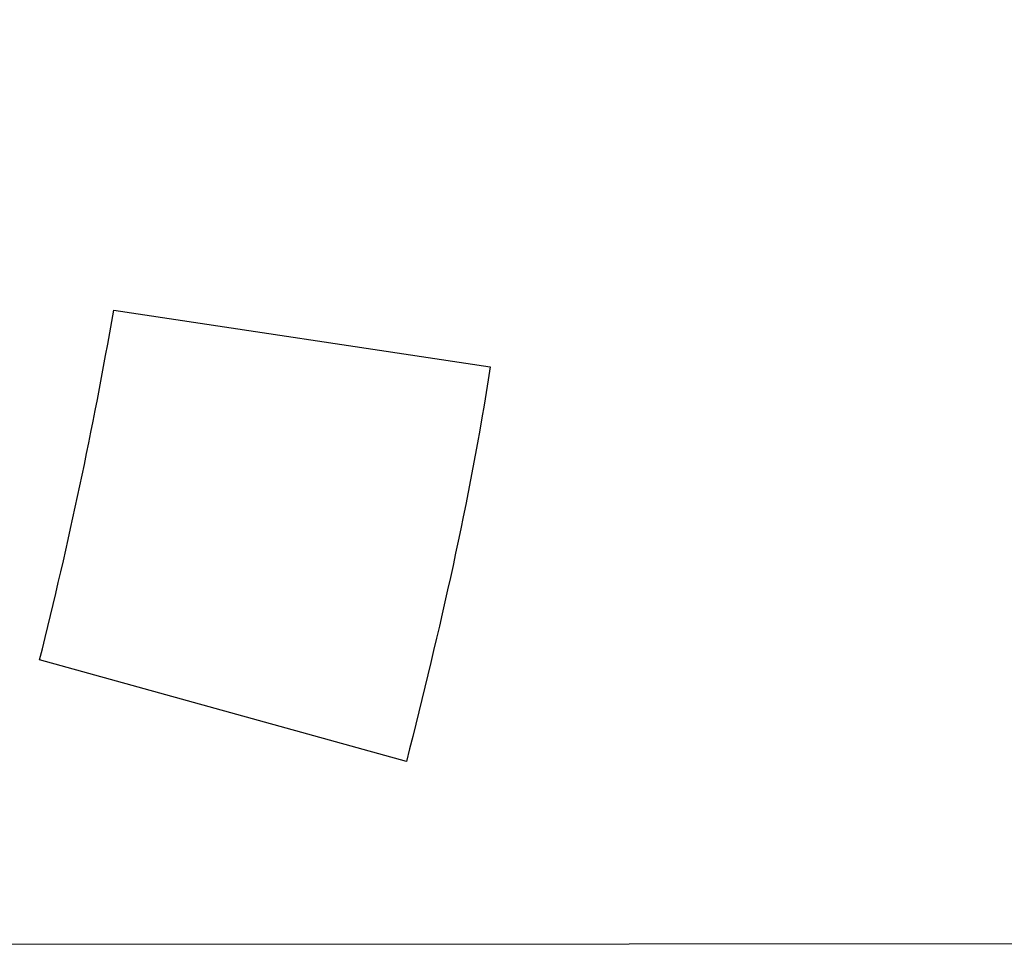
# Model space of a CAD drawing. Header units: millimetres. Extents: x 7146 to 9108, y -1574 to -663.
# Tile 46 of 256: x 7258.147 to 7259.15, y -1215.369 to -1214.426. Entities that reach past the tile are written whole.
import ezdxf

# ---------------------------------------------------------------- set-up
doc = ezdxf.new("R2010")
doc.units = ezdxf.units.MM
doc.header["$LTSCALE"] = 3

msp = doc.modelspace()

# ---------------------------------------------------------------- linework, layer by layer
at = {"linetype": 'Continuous', "lineweight": 30}
for points, knots in [([(7255.6699, -1213.6317), (7255.6973, -1213.4457), (7255.7377, -1213.2688), (7255.7895, -1213.1036), (7255.7895, -1213.1036), (7255.7895, -1213.1036), (7254.2598, -1213.1035), (7254.2598, -1213.1035), (7254.2598, -1213.1035), (7254.2598, -1213.1035), (7254.2598, -1215.3694), (7254.2598, -1215.3694), (7254.2598, -1215.3694), (7254.2598, -1215.3694), (7259.8948, -1215.3679), (7259.8948, -1215.3679), (7259.8948, -1215.3679), (7259.8948, -1215.3679), (7259.8948, -1213.1039), (7259.8948, -1213.1039), (7259.8948, -1213.1039), (7259.8948, -1213.1039), (7256.115, -1213.1036), (7256.115, -1213.1036), (7256.115, -1213.1036), (7256.058, -1213.2659), (7256.0133, -1213.443), (7255.9831, -1213.6317), (7255.9831, -1213.6317), (7255.9831, -1213.6317), (7256.1709, -1213.6317), (7256.1709, -1213.6317), (7256.1709, -1213.6317), (7256.1709, -1213.6317), (7256.4141, -1213.6317), (7256.4141, -1213.6317), (7256.4141, -1213.6317), (7256.4141, -1213.6317), (7256.3109, -1213.8524), (7256.3109, -1213.8524), (7256.3109, -1213.8524), (7256.3109, -1213.8524), (7255.9477, -1214.6295), (7255.9477, -1214.6295), (7255.9477, -1214.6295), (7255.9477, -1214.6295), (7255.8092, -1214.9256), (7255.8092, -1214.9256), (7255.8092, -1214.9256), (7255.8092, -1214.9256), (7255.6682, -1214.6307), (7255.6682, -1214.6307), (7255.6682, -1214.6307), (7255.6682, -1214.6307), (7255.2963, -1213.8535), (7255.2963, -1213.8535), (7255.2963, -1213.8535), (7255.2963, -1213.8535), (7255.1901, -1213.6317), (7255.1901, -1213.6317), (7255.1901, -1213.6317), (7255.1901, -1213.6317), (7255.4358, -1213.6317), (7255.4358, -1213.6317), (7255.4358, -1213.6317), (7255.4358, -1213.6317), (7255.6699, -1213.6317), (7255.6699, -1213.6317)], [0, 0, 0, 0, 0.055556, 0.055556, 0.055556, 0.055556, 0.111111, 0.111111, 0.111111, 0.111111, 0.166667, 0.166667, 0.166667, 0.166667, 0.222222, 0.222222, 0.222222, 0.222222, 0.277778, 0.277778, 0.277778, 0.277778, 0.333333, 0.333333, 0.333333, 0.333333, 0.388889, 0.388889, 0.388889, 0.388889, 0.444444, 0.444444, 0.444444, 0.444444, 0.5, 0.5, 0.5, 0.5, 0.555556, 0.555556, 0.555556, 0.555556, 0.611111, 0.611111, 0.611111, 0.611111, 0.666667, 0.666667, 0.666667, 0.666667, 0.722222, 0.722222, 0.722222, 0.722222, 0.777778, 0.777778, 0.777778, 0.777778, 0.833333, 0.833333, 0.833333, 0.833333, 0.888889, 0.888889, 0.888889, 0.888889, 1, 1, 1, 1]), ([(7255.6699, -1213.6317), (7255.6973, -1213.4457), (7255.7377, -1213.2688), (7255.7895, -1213.1036), (7255.7895, -1213.1036), (7255.7895, -1213.1036), (7254.2598, -1213.1035), (7254.2598, -1213.1035), (7254.2598, -1213.1035), (7254.2598, -1213.1035), (7254.2598, -1215.3694), (7254.2598, -1215.3694), (7254.2598, -1215.3694), (7254.2598, -1215.3694), (7259.8948, -1215.3679), (7259.8948, -1215.3679), (7259.8948, -1215.3679), (7259.8948, -1215.3679), (7259.8948, -1213.1039), (7259.8948, -1213.1039), (7259.8948, -1213.1039), (7259.8948, -1213.1039), (7256.115, -1213.1036), (7256.115, -1213.1036), (7256.115, -1213.1036), (7256.058, -1213.2659), (7256.0133, -1213.443), (7255.9831, -1213.6317), (7255.9831, -1213.6317), (7255.9831, -1213.6317), (7256.1709, -1213.6317), (7256.1709, -1213.6317), (7256.1709, -1213.6317), (7256.1709, -1213.6317), (7256.4141, -1213.6317), (7256.4141, -1213.6317), (7256.4141, -1213.6317), (7256.4141, -1213.6317), (7256.3109, -1213.8524), (7256.3109, -1213.8524), (7256.3109, -1213.8524), (7256.3109, -1213.8524), (7255.9477, -1214.6295), (7255.9477, -1214.6295), (7255.9477, -1214.6295), (7255.9477, -1214.6295), (7255.8092, -1214.9256), (7255.8092, -1214.9256), (7255.8092, -1214.9256), (7255.8092, -1214.9256), (7255.6682, -1214.6307), (7255.6682, -1214.6307), (7255.6682, -1214.6307), (7255.6682, -1214.6307), (7255.2963, -1213.8535), (7255.2963, -1213.8535), (7255.2963, -1213.8535), (7255.2963, -1213.8535), (7255.1901, -1213.6317), (7255.1901, -1213.6317), (7255.1901, -1213.6317), (7255.1901, -1213.6317), (7255.4358, -1213.6317), (7255.4358, -1213.6317), (7255.4358, -1213.6317), (7255.4358, -1213.6317), (7255.6699, -1213.6317), (7255.6699, -1213.6317)], [0, 0, 0, 0, 0.055556, 0.055556, 0.055556, 0.055556, 0.111111, 0.111111, 0.111111, 0.111111, 0.166667, 0.166667, 0.166667, 0.166667, 0.222222, 0.222222, 0.222222, 0.222222, 0.277778, 0.277778, 0.277778, 0.277778, 0.333333, 0.333333, 0.333333, 0.333333, 0.388889, 0.388889, 0.388889, 0.388889, 0.444444, 0.444444, 0.444444, 0.444444, 0.5, 0.5, 0.5, 0.5, 0.555556, 0.555556, 0.555556, 0.555556, 0.611111, 0.611111, 0.611111, 0.611111, 0.666667, 0.666667, 0.666667, 0.666667, 0.722222, 0.722222, 0.722222, 0.722222, 0.777778, 0.777778, 0.777778, 0.777778, 0.833333, 0.833333, 0.833333, 0.833333, 0.888889, 0.888889, 0.888889, 0.888889, 1, 1, 1, 1]), ([(7258.5412, -1215.1819), (7258.5753, -1215.0455), (7258.605, -1214.9194), (7258.6265, -1214.7797), (7258.6265, -1214.7797), (7258.6265, -1214.7797), (7258.2429, -1214.7218), (7258.2429, -1214.7218), (7258.2429, -1214.7218), (7258.2211, -1214.8466), (7258.198, -1214.9557), (7258.1673, -1215.0784), (7258.1673, -1215.0784), (7258.1673, -1215.0784), (7258.5412, -1215.1819), (7258.5412, -1215.1819)], [0, 0, 0, 0, 0.2, 0.2, 0.2, 0.2, 0.4, 0.4, 0.4, 0.4, 0.6, 0.6, 0.6, 0.6, 1, 1, 1, 1]), ([(7258.5412, -1215.1819), (7258.5753, -1215.0455), (7258.605, -1214.9194), (7258.6265, -1214.7797), (7258.6265, -1214.7797), (7258.6265, -1214.7797), (7258.2429, -1214.7218), (7258.2429, -1214.7218), (7258.2429, -1214.7218), (7258.2211, -1214.8466), (7258.198, -1214.9557), (7258.1673, -1215.0784), (7258.1673, -1215.0784), (7258.1673, -1215.0784), (7258.5412, -1215.1819), (7258.5412, -1215.1819)], [0, 0, 0, 0, 0.2, 0.2, 0.2, 0.2, 0.4, 0.4, 0.4, 0.4, 0.6, 0.6, 0.6, 0.6, 1, 1, 1, 1])]:
    msp.add_open_spline(points, degree=3, knots=knots, dxfattribs=at)

doc.saveas('drawing.dxf')
